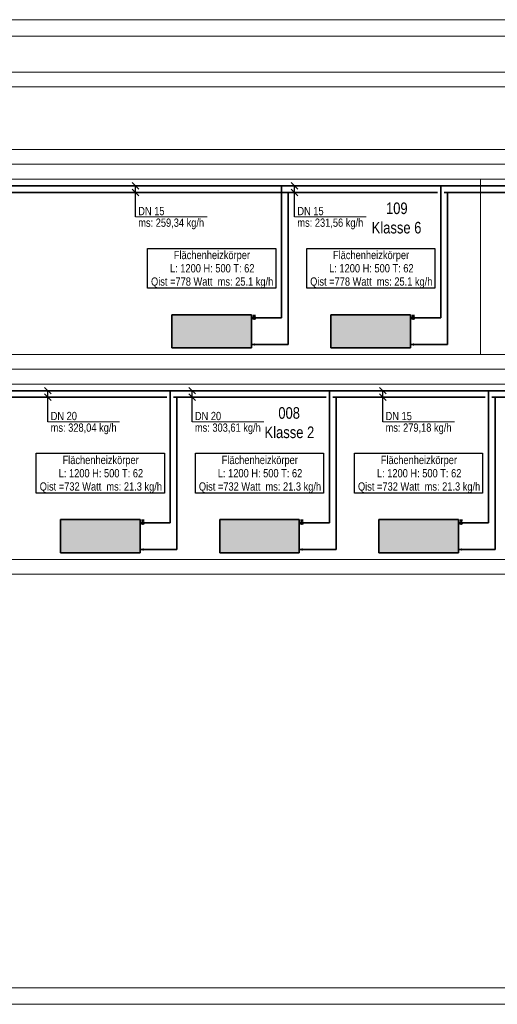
# Model space of a CAD drawing. Extents: x -88 to 926, y 37 to 334.
# Tile 2 of 12: x 185 to 329, y 37 to 334. Entities that reach past the tile are written whole.
import ezdxf
from ezdxf.lldxf.tags import DXFTag

# ---------------------------------------------------------------- set-up
doc = ezdxf.new("R2010")
doc.units = 0
doc.layers.get('0').update_dxf_attribs({"lineweight": 13})
for name, color, linetype, lineweight, true_color in [('H_BI_Heizkoerper', 1, 'Continuous', 35, 0xff0000), ('H_BI_Heizkoerperflaeche', 7, 'Continuous', 35, 0xffcccc), ('H_BI_Ruecklauf', 5, 'fein_strichliert', 35, 0x0000ff), ('H_BI_Vorlauf', 7, 'Continuous', 35, 0xed0e24), ('X_BI_Schemaaufbau', 9, 'Continuous', 18, 0x808080)]:
    doc.layers.add(name, color=color, linetype=linetype, lineweight=lineweight, true_color=true_color)
for name, color, linetype, lineweight in [('H_BI_Heizkoerpertext', 7, 'Continuous', 25), ('H_BI_Text', 7, 'Continuous', 25), ('X_BI_Geometrie', 7, 'Continuous', 13)]:
    doc.layers.add(name, color=color, linetype=linetype, lineweight=lineweight)
doc.styles.get("Standard").update_dxf_attribs({"font": 'arial.ttf'})
tags = doc.linetypes.add('fein_strichliert', pattern=[4, 1, -2, 1]).pattern_tags.tags
tags[8:9] = [DXFTag(74, 4), DXFTag(75, 0), DXFTag(340, '0'), DXFTag(46, 0.0), DXFTag(50, 0.0), DXFTag(44, 0.0), DXFTag(45, 0.0)]
tags[6:7] = [DXFTag(74, 4), DXFTag(75, 0), DXFTag(340, '0'), DXFTag(46, 0.0), DXFTag(50, 0.0), DXFTag(44, 0.0), DXFTag(45, 0.0)]
tags[4:5] = [DXFTag(74, 4), DXFTag(75, 0), DXFTag(340, '0'), DXFTag(46, 0.0), DXFTag(50, 0.0), DXFTag(44, 0.0), DXFTag(45, 0.0)]

# ---------------------------------------------------------------- blocks, each defined once
blk = doc.blocks.new('Blockreferenz-A03ENM1PI0', base_point=(-88.02, 36.58))
at = {"color": 0, "linetype": 'ByBlock', "lineweight": -2, "ltscale": 0.13}
for p, q in [((925.98, 333.58), (-88.02, 333.58)), ((920.98, 328.58), (-68.02, 328.58)), ((-68.02, 41.58), (920.98, 41.58)), ((-88.02, 36.58), (925.98, 36.58))]:
    blk.add_line(p, q, dxfattribs=at)
blk = doc.blocks.new('Polylinie-A03ENM1RI0', base_point=(-31.31, 170.78))
at = {"color": 0, "linetype": 'ByBlock', "lineweight": -2, "ltscale": 0.18}
for p, q in [((-31.31, 223.68), (431.13, 223.68)), ((904.21, 170.78), (-31.31, 170.78))]:
    blk.add_line(p, q, dxfattribs=at)
blk = doc.blocks.new('Polylinie-A03ENM1TI0', base_point=(-31.31, 232.6))
at = {"color": 0, "linetype": 'ByBlock', "lineweight": -2, "ltscale": 0.18}
for p, q in [((-31.31, 285.5), (431.13, 285.5)), ((904.21, 232.6), (-31.31, 232.6))]:
    blk.add_line(p, q, dxfattribs=at)
blk = doc.blocks.new('Polylinie-A03ENM1VI0', base_point=(-31.31, 294.42))
at = {"color": 0, "linetype": 'ByBlock', "lineweight": -2, "ltscale": 0.18}
for p, q in [((-31.31, 313.33), (788.17, 313.33)), ((904.21, 294.42), (-31.31, 294.42))]:
    blk.add_line(p, q, dxfattribs=at)
blk = doc.blocks.new('Heizkörper-A03ENM35I0', base_point=(196.87, 172.78))
at = {"color": 0, "linetype": 'ByBlock', "lineweight": -2, "ltscale": 0.35}
for p, q in [((220.87, 182.78), (196.87, 182.78)), ((196.87, 182.78), (196.87, 172.78)), ((220.87, 172.78), (220.87, 182.78)), ((196.87, 172.78), (220.87, 172.78))]:
    blk.add_line(p, q, dxfattribs=at)
at = {"layer": 'H_BI_Heizkoerperflaeche', "linetype": 'ByBlock', "lineweight": -2, "ltscale": 0.35}
blk.add_solid([(220.87, 172.78), (220.87, 182.78), (196.87, 172.78), (196.87, 182.78)], dxfattribs=at)
at = {"layer": 'H_BI_Ruecklauf', "linetype": 'fein_strichliert', "lineweight": -2, "ltscale": 0.35}
blk.add_line((220.87, 173.78), (221.77, 173.78), dxfattribs=at)
blk.add_circle((221.77, 173.78), 0.1, dxfattribs=at)
at = {"layer": 'H_BI_Vorlauf', "linetype": 'ByBlock', "lineweight": -2, "ltscale": 0.35}
for p, q in [((220.87, 181.78), (222.47, 181.78)), ((222.07, 182.58), (221.27, 182.58)), ((221.67, 182.18), (221.67, 182.58))]:
    blk.add_line(p, q, dxfattribs=at)
for radius in [0.4, 0.3, 0.2, 0.1]:
    blk.add_circle((221.67, 181.78), radius, dxfattribs=at)
blk = doc.blocks.new('Bauteilbeschriftung-A03ENM37I0', base_point=(189.54, 190.78))
at = {"color": 0, "lineweight": -2}
for p, q in [((189.54, 202.78), (228.19, 202.78)), ((189.54, 190.78), (189.54, 202.78)), ((228.19, 202.78), (228.19, 190.78)), ((228.19, 190.78), (189.54, 190.78))]:
    blk.add_line(p, q, dxfattribs=at)
at = {"color": 0, "linetype": 'ByBlock', "lineweight": -2, "ltscale": 0.25, "char_height": 2.5, "attachment_point": 1}
for s, insert in [('{\\W0.8;\\fArial;Flächenheizkörper}', (197.47, 202.03)), ('{\\W0.8;\\fArial;L: 1200 H: 500 T: 62}', (196.31, 198.03)), ('{\\W0.8;\\fArial;Qist =732 Watt  ms: 21.3 kg/h}', (190.59, 194.03))]:
    blk.add_mtext(s, dxfattribs=dict(at, insert=insert))
blk = doc.blocks.new('Teilstrecke-A03ENM3VI0', base_point=(222.47, 181.78))
at = {"color": 0, "linetype": 'ByBlock', "lineweight": -2, "ltscale": 0.35}
for p, q in [((229.97, 181.78), (229.97, 221.68)), ((222.47, 181.78), (229.97, 181.78))]:
    blk.add_line(p, q, dxfattribs=at)
blk = doc.blocks.new('Teilstrecke-A03ENM3XI0', base_point=(221.77, 173.78))
at = {"color": 0, "linetype": 'ByBlock', "lineweight": -2, "ltscale": 0.35}
for p, q in [((231.97, 173.78), (231.97, 219.68)), ((221.77, 173.78), (231.97, 173.78))]:
    blk.add_line(p, q, dxfattribs=at)
blk = doc.blocks.new('Teilstrecke-A03ENM3ZI0', base_point=(145.04, 221.68))
at = {"color": 0, "linetype": 'ByBlock', "lineweight": -2, "ltscale": 0.35}
for p, q in [((172.04, 221.68), (145.04, 221.68)), ((175.04, 221.68), (174.04, 221.68)), ((229.97, 221.68), (177.04, 221.68))]:
    blk.add_line(p, q, dxfattribs=at)
blk = doc.blocks.new('T-Stück-A03ENM41I0', base_point=(229.59, 221.3))
at = {"color": 0, "lineweight": -2}
for p, q in [((229.59, 221.86), (229.59, 221.49)), ((229.78, 221.3), (230.15, 221.3)), ((230.34, 221.49), (230.34, 221.86))]:
    blk.add_line(p, q, dxfattribs=at)
blk = doc.blocks.new('Teilstrecke-A03ENM43I0', base_point=(142.04, 219.68))
at = {"color": 0, "linetype": 'ByBlock', "lineweight": -2, "ltscale": 0.35}
for p, q in [((142.04, 219.68), (144.04, 219.68)), ((146.04, 219.68), (172.04, 219.68)), ((174.04, 219.68), (175.04, 219.68)), ((177.04, 219.68), (228.97, 219.68)), ((230.97, 219.68), (231.97, 219.68))]:
    blk.add_line(p, q, dxfattribs=at)
blk = doc.blocks.new('T-Stück-A03ENM45I0', base_point=(231.59, 219.3))
at = {"color": 0, "linetype": 'Continuous', "lineweight": -2, "ltscale": 0.35}
for p, q in [((231.59, 219.86), (231.59, 219.49)), ((232.34, 219.49), (232.34, 219.86)), ((231.78, 219.3), (232.15, 219.3))]:
    blk.add_line(p, q, dxfattribs=at)
blk = doc.blocks.new('Heizkörper-A03ENM47I0', base_point=(292.87, 172.78))
at = {"color": 0, "linetype": 'ByBlock', "lineweight": -2, "ltscale": 0.35}
for p, q in [((316.87, 182.78), (292.87, 182.78)), ((292.87, 182.78), (292.87, 172.78)), ((316.87, 172.78), (316.87, 182.78)), ((292.87, 172.78), (316.87, 172.78))]:
    blk.add_line(p, q, dxfattribs=at)
at = {"layer": 'H_BI_Heizkoerperflaeche', "linetype": 'ByBlock', "lineweight": -2, "ltscale": 0.35}
blk.add_solid([(316.87, 172.78), (316.87, 182.78), (292.87, 172.78), (292.87, 182.78)], dxfattribs=at)
at = {"layer": 'H_BI_Ruecklauf', "linetype": 'fein_strichliert', "lineweight": -2, "ltscale": 0.35}
blk.add_line((316.87, 173.78), (317.77, 173.78), dxfattribs=at)
blk.add_circle((317.77, 173.78), 0.1, dxfattribs=at)
at = {"layer": 'H_BI_Vorlauf', "linetype": 'ByBlock', "lineweight": -2, "ltscale": 0.35}
for p, q in [((316.87, 181.78), (318.47, 181.78)), ((318.07, 182.58), (317.27, 182.58)), ((317.67, 182.18), (317.67, 182.58))]:
    blk.add_line(p, q, dxfattribs=at)
for radius in [0.4, 0.3, 0.2, 0.1]:
    blk.add_circle((317.67, 181.78), radius, dxfattribs=at)
blk = doc.blocks.new('Bauteilbeschriftung-A03ENM49I0', base_point=(285.54, 190.78))
at = {"color": 0, "lineweight": -2}
for p, q in [((285.54, 202.78), (324.19, 202.78)), ((285.54, 190.78), (285.54, 202.78)), ((324.19, 202.78), (324.19, 190.78)), ((324.19, 190.78), (285.54, 190.78))]:
    blk.add_line(p, q, dxfattribs=at)
at = {"color": 0, "linetype": 'ByBlock', "lineweight": -2, "ltscale": 0.25, "char_height": 2.5, "attachment_point": 1}
for s, insert in [('{\\W0.8;\\fArial;Flächenheizkörper}', (293.47, 202.03)), ('{\\W0.8;\\fArial;L: 1200 H: 500 T: 62}', (292.31, 198.03)), ('{\\W0.8;\\fArial;Qist =732 Watt  ms: 21.3 kg/h}', (286.59, 194.03))]:
    blk.add_mtext(s, dxfattribs=dict(at, insert=insert))
blk = doc.blocks.new('Teilstrecke-A03ENM4BI0', base_point=(318.47, 181.78))
at = {"color": 0, "linetype": 'ByBlock', "lineweight": -2, "ltscale": 0.35}
for p, q in [((325.97, 181.78), (325.97, 221.68)), ((318.47, 181.78), (325.97, 181.78))]:
    blk.add_line(p, q, dxfattribs=at)
blk = doc.blocks.new('Teilstrecke-A03ENM4DI0', base_point=(317.77, 173.78))
at = {"color": 0, "linetype": 'ByBlock', "lineweight": -2, "ltscale": 0.35}
for p, q in [((327.97, 173.78), (327.97, 219.68)), ((317.77, 173.78), (327.97, 173.78))]:
    blk.add_line(p, q, dxfattribs=at)
blk = doc.blocks.new('T-Stück-A03ENM4FI0', base_point=(325.59, 221.3))
at = {"color": 0, "lineweight": -2}
for p, q in [((325.59, 221.86), (325.59, 221.49)), ((325.78, 221.3), (326.15, 221.3)), ((326.34, 221.49), (326.34, 221.86))]:
    blk.add_line(p, q, dxfattribs=at)
blk = doc.blocks.new('T-Stück-A03ENM4HI0', base_point=(327.59, 219.3))
at = {"color": 0, "linetype": 'Continuous', "lineweight": -2, "ltscale": 0.35}
for p, q in [((327.59, 219.86), (327.59, 219.49)), ((328.34, 219.49), (328.34, 219.86)), ((327.78, 219.3), (328.15, 219.3))]:
    blk.add_line(p, q, dxfattribs=at)
blk = doc.blocks.new('Heizkörper-A03ENM4JI0', base_point=(244.87, 172.78))
at = {"color": 0, "linetype": 'ByBlock', "lineweight": -2, "ltscale": 0.35}
for p, q in [((268.87, 182.78), (244.87, 182.78)), ((244.87, 182.78), (244.87, 172.78)), ((268.87, 172.78), (268.87, 182.78)), ((244.87, 172.78), (268.87, 172.78))]:
    blk.add_line(p, q, dxfattribs=at)
at = {"layer": 'H_BI_Heizkoerperflaeche', "linetype": 'ByBlock', "lineweight": -2, "ltscale": 0.35}
blk.add_solid([(268.87, 172.78), (268.87, 182.78), (244.87, 172.78), (244.87, 182.78)], dxfattribs=at)
at = {"layer": 'H_BI_Ruecklauf', "linetype": 'fein_strichliert', "lineweight": -2, "ltscale": 0.35}
blk.add_line((268.87, 173.78), (269.77, 173.78), dxfattribs=at)
blk.add_circle((269.77, 173.78), 0.1, dxfattribs=at)
at = {"layer": 'H_BI_Vorlauf', "linetype": 'ByBlock', "lineweight": -2, "ltscale": 0.35}
for p, q in [((268.87, 181.78), (270.47, 181.78)), ((270.07, 182.58), (269.27, 182.58)), ((269.67, 182.18), (269.67, 182.58))]:
    blk.add_line(p, q, dxfattribs=at)
for radius in [0.4, 0.3, 0.2, 0.1]:
    blk.add_circle((269.67, 181.78), radius, dxfattribs=at)
blk = doc.blocks.new('Bauteilbeschriftung-A03ENM4LI0', base_point=(237.54, 190.78))
at = {"color": 0, "lineweight": -2}
for p, q in [((237.54, 202.78), (276.19, 202.78)), ((237.54, 190.78), (237.54, 202.78)), ((276.19, 202.78), (276.19, 190.78)), ((276.19, 190.78), (237.54, 190.78))]:
    blk.add_line(p, q, dxfattribs=at)
at = {"color": 0, "linetype": 'ByBlock', "lineweight": -2, "ltscale": 0.25, "char_height": 2.5, "attachment_point": 1}
for s, insert in [('{\\W0.8;\\fArial;Flächenheizkörper}', (245.47, 202.03)), ('{\\W0.8;\\fArial;L: 1200 H: 500 T: 62}', (244.31, 198.03)), ('{\\W0.8;\\fArial;Qist =732 Watt  ms: 21.3 kg/h}', (238.59, 194.03))]:
    blk.add_mtext(s, dxfattribs=dict(at, insert=insert))
blk = doc.blocks.new('Teilstrecke-A03ENM4NI0', base_point=(270.47, 181.78))
at = {"color": 0, "linetype": 'ByBlock', "lineweight": -2, "ltscale": 0.35}
for p, q in [((277.97, 181.78), (277.97, 221.68)), ((270.47, 181.78), (277.97, 181.78))]:
    blk.add_line(p, q, dxfattribs=at)
blk = doc.blocks.new('Teilstrecke-A03ENM4PI0', base_point=(269.77, 173.78))
at = {"color": 0, "linetype": 'ByBlock', "lineweight": -2, "ltscale": 0.35}
for p, q in [((279.97, 173.78), (279.97, 219.68)), ((269.77, 173.78), (279.97, 173.78))]:
    blk.add_line(p, q, dxfattribs=at)
blk = doc.blocks.new('Teilstrecke-A03ENM4RI0', base_point=(277.97, 221.68))
at = {"color": 0, "linetype": 'ByBlock', "lineweight": -2, "ltscale": 0.35}
blk.add_line((325.97, 221.68), (277.97, 221.68), dxfattribs=at)
blk = doc.blocks.new('Teilstrecke-A03ENM4TI0', base_point=(229.97, 221.68))
at = {"color": 0, "linetype": 'ByBlock', "lineweight": -2, "ltscale": 0.35}
blk.add_line((277.97, 221.68), (229.97, 221.68), dxfattribs=at)
blk = doc.blocks.new('Teilstrecke-A03ENM4VI0', base_point=(231.97, 219.68))
at = {"color": 0, "linetype": 'ByBlock', "lineweight": -2, "ltscale": 0.35}
for p, q in [((231.97, 219.68), (276.97, 219.68)), ((278.97, 219.68), (279.97, 219.68))]:
    blk.add_line(p, q, dxfattribs=at)
blk = doc.blocks.new('Teilstrecke-A03ENM4XI0', base_point=(279.97, 219.68))
at = {"color": 0, "linetype": 'ByBlock', "lineweight": -2, "ltscale": 0.35}
for p, q in [((279.97, 219.68), (324.97, 219.68)), ((326.97, 219.68), (327.97, 219.68))]:
    blk.add_line(p, q, dxfattribs=at)
blk = doc.blocks.new('T-Stück-A03ENM4ZI0', base_point=(277.59, 221.3))
at = {"color": 0, "lineweight": -2}
for p, q in [((277.59, 221.86), (277.59, 221.49)), ((277.78, 221.3), (278.15, 221.3)), ((278.34, 221.49), (278.34, 221.86))]:
    blk.add_line(p, q, dxfattribs=at)
blk = doc.blocks.new('T-Stück-A03ENM51I0', base_point=(279.59, 219.3))
at = {"color": 0, "linetype": 'Continuous', "lineweight": -2, "ltscale": 0.35}
for p, q in [((279.59, 219.86), (279.59, 219.49)), ((280.34, 219.49), (280.34, 219.86)), ((279.78, 219.3), (280.15, 219.3))]:
    blk.add_line(p, q, dxfattribs=at)
blk = doc.blocks.new('Teilstrecke-A03ENM5RI0', base_point=(325.97, 221.68))
at = {"color": 0, "linetype": 'ByBlock', "lineweight": -2, "ltscale": 0.35}
blk.add_line((325.97, 221.68), (388.39, 221.68), dxfattribs=at)
blk = doc.blocks.new('Teilstrecke-A03ENM5ZI0', base_point=(327.97, 219.68))
at = {"color": 0, "linetype": 'ByBlock', "lineweight": -2, "ltscale": 0.35}
for p, q in [((327.97, 219.68), (387.39, 219.68)), ((389.39, 219.68), (390.39, 219.68))]:
    blk.add_line(p, q, dxfattribs=at)
blk = doc.blocks.new('Heizkörper-A03ENM9FI0', base_point=(230.44, 234.6))
at = {"color": 0, "linetype": 'ByBlock', "lineweight": -2, "ltscale": 0.35}
for p, q in [((254.44, 244.6), (230.44, 244.6)), ((230.44, 244.6), (230.44, 234.6)), ((254.44, 234.6), (254.44, 244.6)), ((230.44, 234.6), (254.44, 234.6))]:
    blk.add_line(p, q, dxfattribs=at)
at = {"layer": 'H_BI_Heizkoerperflaeche', "linetype": 'ByBlock', "lineweight": -2, "ltscale": 0.35}
blk.add_solid([(254.44, 234.6), (254.44, 244.6), (230.44, 234.6), (230.44, 244.6)], dxfattribs=at)
at = {"layer": 'H_BI_Ruecklauf', "linetype": 'fein_strichliert', "lineweight": -2, "ltscale": 0.35}
blk.add_line((254.44, 235.6), (255.34, 235.6), dxfattribs=at)
blk.add_circle((255.34, 235.6), 0.1, dxfattribs=at)
at = {"layer": 'H_BI_Vorlauf', "linetype": 'ByBlock', "lineweight": -2, "ltscale": 0.35}
for p, q in [((254.44, 243.6), (256.04, 243.6)), ((255.64, 244.4), (254.84, 244.4)), ((255.24, 244), (255.24, 244.4))]:
    blk.add_line(p, q, dxfattribs=at)
for radius in [0.4, 0.3, 0.2, 0.1]:
    blk.add_circle((255.24, 243.6), radius, dxfattribs=at)
blk = doc.blocks.new('Bauteilbeschriftung-A03ENM9HI0', base_point=(223.12, 252.6))
at = {"color": 0, "lineweight": -2}
for p, q in [((223.12, 264.6), (261.76, 264.6)), ((223.12, 252.6), (223.12, 264.6)), ((261.76, 264.6), (261.76, 252.6)), ((261.76, 252.6), (223.12, 252.6))]:
    blk.add_line(p, q, dxfattribs=at)
at = {"color": 0, "linetype": 'ByBlock', "lineweight": -2, "ltscale": 0.25, "char_height": 2.5, "attachment_point": 1}
for s, insert in [('{\\W0.8;\\fArial;Flächenheizkörper}', (231.04, 263.85)), ('{\\W0.8;\\fArial;L: 1200 H: 500 T: 62}', (229.89, 259.85)), ('{\\W0.8;\\fArial;Qist =778 Watt  ms: 25.1 kg/h}', (224.16, 255.85))]:
    blk.add_mtext(s, dxfattribs=dict(at, insert=insert))
blk = doc.blocks.new('Heizkörper-A03ENM9JI0', base_point=(278.44, 234.6))
at = {"color": 0, "linetype": 'ByBlock', "lineweight": -2, "ltscale": 0.35}
for p, q in [((302.44, 244.6), (278.44, 244.6)), ((278.44, 244.6), (278.44, 234.6)), ((302.44, 234.6), (302.44, 244.6)), ((278.44, 234.6), (302.44, 234.6))]:
    blk.add_line(p, q, dxfattribs=at)
at = {"layer": 'H_BI_Heizkoerperflaeche', "linetype": 'ByBlock', "lineweight": -2, "ltscale": 0.35}
blk.add_solid([(302.44, 234.6), (302.44, 244.6), (278.44, 234.6), (278.44, 244.6)], dxfattribs=at)
at = {"layer": 'H_BI_Ruecklauf', "linetype": 'fein_strichliert', "lineweight": -2, "ltscale": 0.35}
blk.add_line((302.44, 235.6), (303.34, 235.6), dxfattribs=at)
blk.add_circle((303.34, 235.6), 0.1, dxfattribs=at)
at = {"layer": 'H_BI_Vorlauf', "linetype": 'ByBlock', "lineweight": -2, "ltscale": 0.35}
for p, q in [((302.44, 243.6), (304.04, 243.6)), ((303.64, 244.4), (302.84, 244.4)), ((303.24, 244), (303.24, 244.4))]:
    blk.add_line(p, q, dxfattribs=at)
for radius in [0.4, 0.3, 0.2, 0.1]:
    blk.add_circle((303.24, 243.6), radius, dxfattribs=at)
blk = doc.blocks.new('Bauteilbeschriftung-A03ENM9LI0', base_point=(271.12, 252.6))
at = {"color": 0, "lineweight": -2}
for p, q in [((271.12, 264.6), (309.76, 264.6)), ((271.12, 252.6), (271.12, 264.6)), ((309.76, 264.6), (309.76, 252.6)), ((309.76, 252.6), (271.12, 252.6))]:
    blk.add_line(p, q, dxfattribs=at)
at = {"color": 0, "linetype": 'ByBlock', "lineweight": -2, "ltscale": 0.25, "char_height": 2.5, "attachment_point": 1}
for s, insert in [('{\\W0.8;\\fArial;Flächenheizkörper}', (279.04, 263.85)), ('{\\W0.8;\\fArial;L: 1200 H: 500 T: 62}', (277.89, 259.85)), ('{\\W0.8;\\fArial;Qist =778 Watt  ms: 25.1 kg/h}', (272.16, 255.85))]:
    blk.add_mtext(s, dxfattribs=dict(at, insert=insert))
blk = doc.blocks.new('Teilstrecke-A03ENM9NI0', base_point=(255.34, 235.6))
at = {"color": 0, "linetype": 'ByBlock', "lineweight": -2, "ltscale": 0.35}
for p, q in [((265.54, 235.6), (265.54, 281.5)), ((255.34, 235.6), (265.54, 235.6))]:
    blk.add_line(p, q, dxfattribs=at)
blk = doc.blocks.new('T-Stück-A03ENM9PI0', base_point=(265.17, 281.12))
at = {"color": 0, "linetype": 'Continuous', "lineweight": -2, "ltscale": 0.35}
for p, q in [((265.17, 281.68), (265.17, 281.31)), ((265.36, 281.12), (265.73, 281.12)), ((265.92, 281.31), (265.92, 281.68))]:
    blk.add_line(p, q, dxfattribs=at)
blk = doc.blocks.new('Teilstrecke-A03ENM9RI0', base_point=(256.04, 243.6))
at = {"color": 0, "linetype": 'ByBlock', "lineweight": -2, "ltscale": 0.35}
for p, q in [((263.54, 243.6), (263.54, 283.5)), ((256.04, 243.6), (263.54, 243.6))]:
    blk.add_line(p, q, dxfattribs=at)
blk = doc.blocks.new('T-Stück-A03ENM9TI0', base_point=(263.17, 283.12))
at = {"color": 0, "lineweight": -2}
for p, q in [((263.17, 283.68), (263.17, 283.31)), ((263.36, 283.12), (263.73, 283.12)), ((263.92, 283.31), (263.92, 283.68))]:
    blk.add_line(p, q, dxfattribs=at)
blk = doc.blocks.new('Teilstrecke-A03ENM9XI0', base_point=(173.04, 283.5))
at = {"color": 0, "linetype": 'ByBlock', "lineweight": -2, "ltscale": 0.35}
blk.add_line((173.04, 283.5), (263.54, 283.5), dxfattribs=at)
blk = doc.blocks.new('Teilstrecke-A03ENMA3I0', base_point=(176.04, 281.5))
at = {"color": 0, "linetype": 'ByBlock', "lineweight": -2, "ltscale": 0.35}
blk.add_line((176.04, 281.5), (265.54, 281.5), dxfattribs=at)
blk = doc.blocks.new('Teilstrecke-A03ENMBBI0', base_point=(304.04, 243.6))
at = {"color": 0, "linetype": 'ByBlock', "lineweight": -2, "ltscale": 0.35}
for p, q in [((311.54, 243.6), (311.54, 283.5)), ((304.04, 243.6), (311.54, 243.6))]:
    blk.add_line(p, q, dxfattribs=at)
blk = doc.blocks.new('Teilstrecke-A03ENMBDI0', base_point=(263.54, 283.5))
at = {"color": 0, "linetype": 'ByBlock', "lineweight": -2, "ltscale": 0.35}
blk.add_line((311.54, 283.5), (263.54, 283.5), dxfattribs=at)
blk = doc.blocks.new('T-Stück-A03ENMBFI0', base_point=(311.17, 283.12))
at = {"color": 0, "lineweight": -2}
for p, q in [((311.17, 283.68), (311.17, 283.31)), ((311.36, 283.12), (311.73, 283.12)), ((311.92, 283.31), (311.92, 283.68))]:
    blk.add_line(p, q, dxfattribs=at)
blk = doc.blocks.new('Teilstrecke-A03ENMBHI0', base_point=(303.34, 235.6))
at = {"color": 0, "linetype": 'ByBlock', "lineweight": -2, "ltscale": 0.35}
for p, q in [((313.54, 235.6), (313.54, 281.5)), ((303.34, 235.6), (313.54, 235.6))]:
    blk.add_line(p, q, dxfattribs=at)
blk = doc.blocks.new('Teilstrecke-A03ENMBJI0', base_point=(265.54, 281.5))
at = {"color": 0, "linetype": 'ByBlock', "lineweight": -2, "ltscale": 0.35}
for p, q in [((310.54, 281.5), (265.54, 281.5)), ((313.54, 281.5), (312.54, 281.5))]:
    blk.add_line(p, q, dxfattribs=at)
blk = doc.blocks.new('T-Stück-A03ENMBLI0', base_point=(313.17, 281.12))
at = {"color": 0, "linetype": 'Continuous', "lineweight": -2, "ltscale": 0.35}
for p, q in [((313.17, 281.68), (313.17, 281.31)), ((313.36, 281.12), (313.73, 281.12)), ((313.92, 281.31), (313.92, 281.68))]:
    blk.add_line(p, q, dxfattribs=at)
blk = doc.blocks.new('Teilstrecke-A03ENMC5I0', base_point=(313.54, 281.5))
at = {"color": 0, "linetype": 'ByBlock', "lineweight": -2, "ltscale": 0.35}
for p, q in [((313.54, 281.5), (372.97, 281.5)), ((374.97, 281.5), (375.97, 281.5))]:
    blk.add_line(p, q, dxfattribs=at)
blk = doc.blocks.new('Teilstrecke-A03ENMC9I0', base_point=(311.54, 283.5))
at = {"color": 0, "linetype": 'ByBlock', "lineweight": -2, "ltscale": 0.35}
blk.add_line((311.54, 283.5), (373.97, 283.5), dxfattribs=at)
blk = doc.blocks.new('Bauteilbeschriftung-A03ENMDVI0', base_point=(192.06, 209.29))
at = {"color": 0, "linetype": 'ByBlock', "lineweight": -2, "ltscale": 0.25}
for p, q in [((192.06, 222.68), (194.06, 220.68)), ((192.06, 220.68), (194.06, 218.68)), ((193.06, 212.29), (193.06, 221.68))]:
    blk.add_line(p, q, dxfattribs=at)
at = {"color": 0, "lineweight": 18}
blk.add_line((193.06, 212.29), (214.64, 212.29), dxfattribs=at)
at = {"color": 0, "lineweight": -2}
blk.add_circle((193.06, 212.29), 0.01, dxfattribs=at)
at = {"color": 0, "linetype": 'ByBlock', "lineweight": -2, "ltscale": 0.25, "char_height": 2.5, "attachment_point": 1}
for s, insert in [('{\\W0.8;\\fArial;DN 20}', (193.89, 215.29)), ('{\\W0.8;\\fArial;ms: 328,04 kg/h}', (193.89, 211.79))]:
    blk.add_mtext(s, dxfattribs=dict(at, insert=insert))
blk = doc.blocks.new('Bauteilbeschriftung-A03ENMDXI0', base_point=(293.09, 209.29))
at = {"color": 0, "linetype": 'ByBlock', "lineweight": -2, "ltscale": 0.25}
for p, q in [((293.09, 222.68), (295.09, 220.68)), ((293.09, 220.68), (295.09, 218.68)), ((294.09, 212.29), (294.09, 221.68))]:
    blk.add_line(p, q, dxfattribs=at)
at = {"color": 0, "lineweight": 18}
blk.add_line((294.09, 212.29), (315.68, 212.29), dxfattribs=at)
at = {"color": 0, "lineweight": -2}
blk.add_circle((294.09, 212.29), 0.01, dxfattribs=at)
at = {"color": 0, "linetype": 'ByBlock', "lineweight": -2, "ltscale": 0.25, "char_height": 2.5, "attachment_point": 1}
for s, insert in [('{\\W0.8;\\fArial;DN 15}', (294.92, 215.29)), ('{\\W0.8;\\fArial;ms: 279,18 kg/h}', (294.92, 211.79))]:
    blk.add_mtext(s, dxfattribs=dict(at, insert=insert))
blk = doc.blocks.new('Bauteilbeschriftung-A03ENMDZI0', base_point=(235.56, 209.29))
at = {"color": 0, "linetype": 'ByBlock', "lineweight": -2, "ltscale": 0.25}
for p, q in [((235.56, 222.68), (237.56, 220.68)), ((235.56, 220.68), (237.56, 218.68)), ((236.56, 212.29), (236.56, 221.68))]:
    blk.add_line(p, q, dxfattribs=at)
at = {"color": 0, "lineweight": 18}
blk.add_line((236.56, 212.29), (258.15, 212.29), dxfattribs=at)
at = {"color": 0, "lineweight": -2}
blk.add_circle((236.56, 212.29), 0.01, dxfattribs=at)
at = {"color": 0, "linetype": 'ByBlock', "lineweight": -2, "ltscale": 0.25, "char_height": 2.5, "attachment_point": 1}
for s, insert in [('{\\W0.8;\\fArial;DN 20}', (237.39, 215.29)), ('{\\W0.8;\\fArial;ms: 303,61 kg/h}', (237.39, 211.79))]:
    blk.add_mtext(s, dxfattribs=dict(at, insert=insert))
blk = doc.blocks.new('Bauteilbeschriftung-A03ENMEXI0', base_point=(266.47, 271.11))
at = {"color": 0, "linetype": 'ByBlock', "lineweight": -2, "ltscale": 0.25}
for p, q in [((266.47, 284.5), (268.47, 282.5)), ((266.47, 282.5), (268.47, 280.5)), ((267.47, 274.11), (267.47, 283.5))]:
    blk.add_line(p, q, dxfattribs=at)
at = {"color": 0, "lineweight": 18}
blk.add_line((267.47, 274.11), (289.05, 274.11), dxfattribs=at)
at = {"color": 0, "lineweight": -2}
blk.add_circle((267.47, 274.11), 0.01, dxfattribs=at)
at = {"color": 0, "linetype": 'ByBlock', "lineweight": -2, "ltscale": 0.25, "char_height": 2.5, "attachment_point": 1}
for s, insert in [('{\\W0.8;\\fArial;DN 15}', (268.3, 277.11)), ('{\\W0.8;\\fArial;ms: 231,56 kg/h}', (268.3, 273.61))]:
    blk.add_mtext(s, dxfattribs=dict(at, insert=insert))
blk = doc.blocks.new('Bauteilbeschriftung-A03ENMEZI0', base_point=(218.47, 271.11))
at = {"color": 0, "linetype": 'ByBlock', "lineweight": -2, "ltscale": 0.25}
for p, q in [((218.47, 284.5), (220.47, 282.5)), ((218.47, 282.5), (220.47, 280.5)), ((219.47, 274.11), (219.47, 283.5))]:
    blk.add_line(p, q, dxfattribs=at)
at = {"color": 0, "lineweight": 18}
blk.add_line((219.47, 274.11), (241.05, 274.11), dxfattribs=at)
at = {"color": 0, "lineweight": -2}
blk.add_circle((219.47, 274.11), 0.01, dxfattribs=at)
at = {"color": 0, "linetype": 'ByBlock', "lineweight": -2, "ltscale": 0.25, "char_height": 2.5, "attachment_point": 1}
for s, insert in [('{\\W0.8;\\fArial;DN 15}', (220.3, 277.11)), ('{\\W0.8;\\fArial;ms: 259,34 kg/h}', (220.3, 273.61))]:
    blk.add_mtext(s, dxfattribs=dict(at, insert=insert))

msp = doc.modelspace()

# ---------------------------------------------------------------- linework, layer by layer
at = {"layer": 'X_BI_Schemaaufbau', "ltscale": 0.18}
for p, q in [((-39.61, 317.79), (904.21, 317.79)), ((-31.31, 289.96), (904.21, 289.96)), ((323.54, 232.6), (323.54, 285.5)), ((-31.31, 228.14), (496.39, 228.14)), ((-31.31, 166.32), (788.17, 166.32))]:
    msp.add_line(p, q, dxfattribs=at)

# ---------------------------------------------------------------- block references
at = {"layer": 'H_BI_Heizkoerper', "ltscale": 0.35}
for name, p in [('Heizkörper-A03ENM9FI0', (230.44, 234.6)), ('Heizkörper-A03ENM9JI0', (278.44, 234.6)), ('Heizkörper-A03ENM35I0', (196.87, 172.78)), ('Heizkörper-A03ENM4JI0', (244.87, 172.78)), ('Heizkörper-A03ENM47I0', (292.87, 172.78))]:
    msp.add_blockref(name, p, dxfattribs=at)
at = {"layer": 'H_BI_Heizkoerpertext', "ltscale": 0.25}
for name, p in [('Bauteilbeschriftung-A03ENM9HI0', (223.12, 252.6)), ('Bauteilbeschriftung-A03ENM9LI0', (271.12, 252.6)), ('Bauteilbeschriftung-A03ENM37I0', (189.54, 190.78)), ('Bauteilbeschriftung-A03ENM4LI0', (237.54, 190.78)), ('Bauteilbeschriftung-A03ENM49I0', (285.54, 190.78))]:
    msp.add_blockref(name, p, dxfattribs=at)
at = {"layer": 'H_BI_Ruecklauf', "ltscale": 0.35}
for name, p in [('Teilstrecke-A03ENMA3I0', (176.04, 281.5)), ('Teilstrecke-A03ENM9NI0', (255.34, 235.6)), ('T-Stück-A03ENM9PI0', (265.17, 281.12)), ('Teilstrecke-A03ENMBJI0', (265.54, 281.5)), ('Teilstrecke-A03ENMBHI0', (303.34, 235.6)), ('T-Stück-A03ENMBLI0', (313.17, 281.12)), ('Teilstrecke-A03ENMC5I0', (313.54, 281.5)), ('T-Stück-A03ENM45I0', (231.59, 219.3)), ('T-Stück-A03ENM51I0', (279.59, 219.3)), ('T-Stück-A03ENM4HI0', (327.59, 219.3)), ('Teilstrecke-A03ENM43I0', (142.04, 219.68)), ('Teilstrecke-A03ENM3XI0', (221.77, 173.78)), ('Teilstrecke-A03ENM4VI0', (231.97, 219.68)), ('Teilstrecke-A03ENM4PI0', (269.77, 173.78)), ('Teilstrecke-A03ENM4XI0', (279.97, 219.68)), ('Teilstrecke-A03ENM4DI0', (317.77, 173.78)), ('Teilstrecke-A03ENM5ZI0', (327.97, 219.68))]:
    msp.add_blockref(name, p, dxfattribs=at)
at = {"layer": 'H_BI_Text', "ltscale": 0.25}
for name, p in [('Bauteilbeschriftung-A03ENMEZI0', (218.47, 271.11)), ('Bauteilbeschriftung-A03ENMEXI0', (266.47, 271.11)), ('Bauteilbeschriftung-A03ENMDVI0', (192.06, 209.29)), ('Bauteilbeschriftung-A03ENMDZI0', (235.56, 209.29)), ('Bauteilbeschriftung-A03ENMDXI0', (293.09, 209.29))]:
    msp.add_blockref(name, p, dxfattribs=at)
at = {"layer": 'H_BI_Vorlauf', "ltscale": 0.35}
for name, p in [('Teilstrecke-A03ENM9XI0', (173.04, 283.5)), ('Teilstrecke-A03ENM9RI0', (256.04, 243.6)), ('T-Stück-A03ENM9TI0', (263.17, 283.12)), ('Teilstrecke-A03ENMBDI0', (263.54, 283.5)), ('Teilstrecke-A03ENMBBI0', (304.04, 243.6)), ('T-Stück-A03ENMBFI0', (311.17, 283.12)), ('Teilstrecke-A03ENMC9I0', (311.54, 283.5)), ('Teilstrecke-A03ENM3ZI0', (145.04, 221.68)), ('Teilstrecke-A03ENM3VI0', (222.47, 181.78)), ('T-Stück-A03ENM41I0', (229.59, 221.3)), ('Teilstrecke-A03ENM4TI0', (229.97, 221.68)), ('Teilstrecke-A03ENM4NI0', (270.47, 181.78)), ('T-Stück-A03ENM4ZI0', (277.59, 221.3)), ('Teilstrecke-A03ENM4RI0', (277.97, 221.68)), ('Teilstrecke-A03ENM4BI0', (318.47, 181.78)), ('T-Stück-A03ENM4FI0', (325.59, 221.3)), ('Teilstrecke-A03ENM5RI0', (325.97, 221.68))]:
    msp.add_blockref(name, p, dxfattribs=at)
at = {"layer": 'X_BI_Geometrie', "ltscale": 0.13}
msp.add_blockref('Blockreferenz-A03ENM1PI0', (-88.02, 36.58), dxfattribs=at)
at = {"layer": 'X_BI_Schemaaufbau', "ltscale": 0.18}
for name, p in [('Polylinie-A03ENM1VI0', (-31.31, 294.42)), ('Polylinie-A03ENM1TI0', (-31.31, 232.6)), ('Polylinie-A03ENM1RI0', (-31.31, 170.78))]:
    msp.add_blockref(name, p, dxfattribs=at)

# ---------------------------------------------------------------- texts
at = {"layer": 'X_BI_Schemaaufbau', "ltscale": 0.18, "char_height": 3.5, "attachment_point": 1}
for s, insert in [('{\\W0.8;\\fArial;109}', (295.03, 278.45)), ('{\\W0.8;\\fArial;Klasse 6}', (290.72, 272.6)), ('{\\W0.8;\\fArial;008}', (262.56, 216.71)), ('{\\W0.8;\\fArial;Klasse 2}', (258.4, 210.87))]:
    msp.add_mtext(s, dxfattribs=dict(at, insert=insert))

doc.saveas('drawing.dxf')
